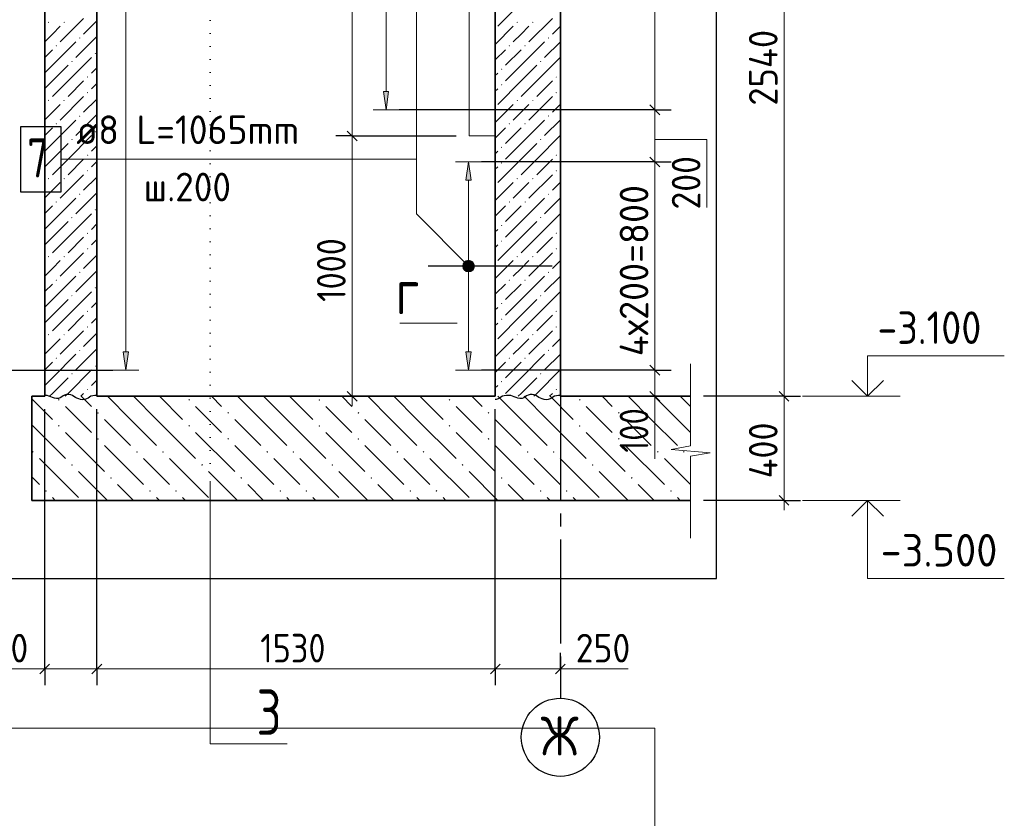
# Model space of a CAD drawing. Header units: millimetres. Extents: x 0 to 42000, y 0 to 29700.
# Tile 14 of 16: x 19740 to 27302, y 16278 to 22413. Entities that reach past the tile are written whole.
import ezdxf

# ---------------------------------------------------------------- set-up
doc = ezdxf.new("R2010")
doc.units = ezdxf.units.MM
doc.linetypes.add('______5', pattern=[1100, 800, -100, 100, -100])
doc.linetypes.add('______9', pattern=[100, 0, -100])
for name, color, linetype, lineweight in [('Standard', 7, 'Continuous', 25), ('Высотные отметки', 7, 'Continuous', 25), ('ЖБ Плита Фундамента верхний уровень', 7, 'Continuous', 35), ('ЖБ Стена верхний уровень', 7, 'Continuous', 35), ('Позиционная метка линия выноска', 7, 'Continuous', 13), ('Примечания', 7, 'Continuous', 13), ('Размерная линия_ общее', 7, 'Continuous', 13), ('Сечения символ', 7, 'Continuous', 25)]:
    doc.layers.add(name, color=color, linetype=linetype, lineweight=lineweight)
doc.layers.add('Оси', color=7, linetype='______5')
doc.layers.add('Размерная выноска', color=7, linetype='Continuous')
doc.layers.add('Стена Хомут', color=7, linetype='Continuous', lineweight=25, true_color=0x6e3c1e)
doc.styles.add('ISOCPEUR', font='txt')

msp = doc.modelspace()

# ---------------------------------------------------------------- hatches: boundary and pattern name
at = {"layer": 'ЖБ Плита Фундамента верхний уровень', "linetype": 'Continuous', "lineweight": 18, "transparency": 33554687}
for points in [[(20034.5, 19492.1), (20041, 19498.6), (20047.5, 19492.1), (20041, 19485.6)], [(21034.5, 19492.1), (21041, 19498.6), (21047.5, 19492.1), (21041, 19485.6)], [(22034.5, 19492.1), (22041, 19498.6), (22047.5, 19492.1), (22041, 19485.6)], [(23034.5, 19492.1), (23041, 19498.6), (23047.5, 19492.1), (23041, 19485.6)], [(24034.5, 19492.1), (24041, 19498.6), (24047.5, 19492.1), (24041, 19485.6)], [(20334.5, 19392.1), (20341, 19398.6), (20347.5, 19392.1), (20341, 19385.6)], [(21334.5, 19392.1), (21341, 19398.6), (21347.5, 19392.1), (21341, 19385.6)], [(22334.5, 19392.1), (22341, 19398.6), (22347.5, 19392.1), (22341, 19385.6)], [(23334.5, 19392.1), (23341, 19398.6), (23347.5, 19392.1), (23341, 19385.6)], [(24334.5, 19392.1), (24341, 19398.6), (24347.5, 19392.1), (24341, 19385.6)], [(20034.5, 19292.1), (20041, 19298.6), (20047.5, 19292.1), (20041, 19285.6)], [(21034.5, 19292.1), (21041, 19298.6), (21047.5, 19292.1), (21041, 19285.6)], [(22034.5, 19292.1), (22041, 19298.6), (22047.5, 19292.1), (22041, 19285.6)], [(23034.5, 19292.1), (23041, 19298.6), (23047.5, 19292.1), (23041, 19285.6)], [(24034.5, 19292.1), (24041, 19298.6), (24047.5, 19292.1), (24041, 19285.6)], [(20334.5, 19192.1), (20341, 19198.6), (20347.5, 19192.1), (20341, 19185.6)], [(21334.5, 19192.1), (21341, 19198.6), (21347.5, 19192.1), (21341, 19185.6)], [(22334.5, 19192.1), (22341, 19198.6), (22347.5, 19192.1), (22341, 19185.6)], [(23334.5, 19192.1), (23341, 19198.6), (23347.5, 19192.1), (23341, 19185.6)], [(24334.5, 19192.1), (24341, 19198.6), (24347.5, 19192.1), (24341, 19185.6)], [(19834.5, 19092.1), (19841, 19098.6), (19847.5, 19092.1), (19841, 19085.6)], [(20634.5, 19092.1), (20641, 19098.6), (20647.5, 19092.1), (20641, 19085.6)], [(20834.5, 19092.1), (20841, 19098.6), (20847.5, 19092.1), (20841, 19085.6)], [(21634.5, 19092.1), (21641, 19098.6), (21647.5, 19092.1), (21641, 19085.6)], [(21834.5, 19092.1), (21841, 19098.6), (21847.5, 19092.1), (21841, 19085.6)], [(22634.5, 19092.1), (22641, 19098.6), (22647.5, 19092.1), (22641, 19085.6)], [(22834.5, 19092.1), (22841, 19098.6), (22847.5, 19092.1), (22841, 19085.6)], [(23634.5, 19092.1), (23641, 19098.6), (23647.5, 19092.1), (23641, 19085.6)], [(23834.5, 19092.1), (23841, 19098.6), (23847.5, 19092.1), (23841, 19085.6)], [(24634.5, 19092.1), (24641, 19098.6), (24647.5, 19092.1), (24641, 19085.6)], [(24834.5, 19092.1), (24841, 19098.6), (24847.5, 19092.1), (24841, 19085.6)], [(20134.5, 18992.1), (20141, 18998.6), (20147.5, 18992.1), (20141, 18985.6)], [(21134.5, 18992.1), (21141, 18998.6), (21147.5, 18992.1), (21141, 18985.6)], [(22134.5, 18992.1), (22141, 18998.6), (22147.5, 18992.1), (22141, 18985.6)], [(23134.5, 18992.1), (23141, 18998.6), (23147.5, 18992.1), (23141, 18985.6)], [(24134.5, 18992.1), (24141, 18998.6), (24147.5, 18992.1), (24141, 18985.6)], [(20434.5, 18892.1), (20441, 18898.6), (20447.5, 18892.1), (20441, 18885.6)], [(21434.5, 18892.1), (21441, 18898.6), (21447.5, 18892.1), (21441, 18885.6)], [(22434.5, 18892.1), (22441, 18898.6), (22447.5, 18892.1), (22441, 18885.6)], [(23434.5, 18892.1), (23441, 18898.6), (23447.5, 18892.1), (23441, 18885.6)], [(24434.5, 18892.1), (24441, 18898.6), (24447.5, 18892.1), (24441, 18885.6)], [(19934.5, 18792.1), (19941, 18798.6), (19947.5, 18792.1), (19941, 18785.6)], [(20734.5, 18792.1), (20741, 18798.6), (20747.5, 18792.1), (20741, 18785.6)], [(20934.5, 18792.1), (20941, 18798.6), (20947.5, 18792.1), (20941, 18785.6)], [(21734.5, 18792.1), (21741, 18798.6), (21747.5, 18792.1), (21741, 18785.6)], [(21934.5, 18792.1), (21941, 18798.6), (21947.5, 18792.1), (21941, 18785.6)], [(22734.5, 18792.1), (22741, 18798.6), (22747.5, 18792.1), (22741, 18785.6)], [(22934.5, 18792.1), (22941, 18798.6), (22947.5, 18792.1), (22941, 18785.6)], [(23734.5, 18792.1), (23741, 18798.6), (23747.5, 18792.1), (23741, 18785.6)], [(23934.5, 18792.1), (23941, 18798.6), (23947.5, 18792.1), (23941, 18785.6)], [(24734.5, 18792.1), (24741, 18798.6), (24747.5, 18792.1), (24741, 18785.6)]]:
    msp.add_hatch(color=7, dxfattribs=at).paths.add_polyline_path(points, flags=16)
at = {"layer": 'ЖБ Стена верхний уровень', "linetype": 'Continuous', "lineweight": 18, "transparency": 33554687}
for points in [[(19956, 22392.1), (19961, 22397.1), (19966, 22392.1), (19961, 22387.1)], [(20076, 22392.1), (20081, 22397.1), (20086, 22392.1), (20081, 22387.1)], [(23556, 22392.1), (23561, 22397.1), (23566, 22392.1), (23561, 22387.1)], [(23676, 22392.1), (23681, 22397.1), (23686, 22392.1), (23681, 22387.1)], [(20196, 22272.1), (20201, 22277.1), (20206, 22272.1), (20201, 22267.1)], [(23796, 22272.1), (23801, 22277.1), (23806, 22272.1), (23801, 22267.1)], [(20016, 22212.1), (20021, 22217.1), (20026, 22212.1), (20021, 22207.1)], [(23496, 22212.1), (23501, 22217.1), (23506, 22212.1), (23501, 22207.1)], [(23616, 22212.1), (23621, 22217.1), (23626, 22212.1), (23621, 22207.1)], [(20136, 22092.1), (20141, 22097.1), (20146, 22092.1), (20141, 22087.1)], [(20316, 22152.1), (20321, 22157.1), (20326, 22152.1), (20321, 22147.1)], [(23736, 22092.1), (23741, 22097.1), (23746, 22092.1), (23741, 22087.1)], [(23436, 22032.1), (23441, 22037.1), (23446, 22032.1), (23441, 22027.1)], [(20256, 21972.1), (20261, 21977.1), (20266, 21972.1), (20261, 21967.1)], [(23856, 21972.1), (23861, 21977.1), (23866, 21972.1), (23861, 21967.1)], [(20256, 21852.1), (20261, 21857.1), (20266, 21852.1), (20261, 21847.1)], [(23436, 21912.1), (23441, 21917.1), (23446, 21912.1), (23441, 21907.1)], [(23856, 21852.1), (23861, 21857.1), (23866, 21852.1), (23861, 21847.1)], [(19956, 21792.1), (19961, 21797.1), (19966, 21792.1), (19961, 21787.1)], [(20076, 21792.1), (20081, 21797.1), (20086, 21792.1), (20081, 21787.1)], [(23556, 21792.1), (23561, 21797.1), (23566, 21792.1), (23561, 21787.1)], [(23676, 21792.1), (23681, 21797.1), (23686, 21792.1), (23681, 21787.1)], [(20196, 21672.1), (20201, 21677.1), (20206, 21672.1), (20201, 21667.1)], [(23796, 21672.1), (23801, 21677.1), (23806, 21672.1), (23801, 21667.1)], [(20016, 21612.1), (20021, 21617.1), (20026, 21612.1), (20021, 21607.1)], [(20316, 21552.1), (20321, 21557.1), (20326, 21552.1), (20321, 21547.1)], [(23496, 21612.1), (23501, 21617.1), (23506, 21612.1), (23501, 21607.1)], [(23616, 21612.1), (23621, 21617.1), (23626, 21612.1), (23621, 21607.1)], [(20136, 21492.1), (20141, 21497.1), (20146, 21492.1), (20141, 21487.1)], [(23736, 21492.1), (23741, 21497.1), (23746, 21492.1), (23741, 21487.1)], [(23436, 21432.1), (23441, 21437.1), (23446, 21432.1), (23441, 21427.1)], [(20256, 21372.1), (20261, 21377.1), (20266, 21372.1), (20261, 21367.1)], [(23856, 21372.1), (23861, 21377.1), (23866, 21372.1), (23861, 21367.1)], [(20256, 21252.1), (20261, 21257.1), (20266, 21252.1), (20261, 21247.1)], [(23436, 21312.1), (23441, 21317.1), (23446, 21312.1), (23441, 21307.1)], [(23856, 21252.1), (23861, 21257.1), (23866, 21252.1), (23861, 21247.1)], [(19956, 21192.1), (19961, 21197.1), (19966, 21192.1), (19961, 21187.1)], [(20076, 21192.1), (20081, 21197.1), (20086, 21192.1), (20081, 21187.1)], [(23556, 21192.1), (23561, 21197.1), (23566, 21192.1), (23561, 21187.1)], [(23676, 21192.1), (23681, 21197.1), (23686, 21192.1), (23681, 21187.1)], [(20196, 21072.1), (20201, 21077.1), (20206, 21072.1), (20201, 21067.1)], [(23796, 21072.1), (23801, 21077.1), (23806, 21072.1), (23801, 21067.1)], [(20016, 21012.1), (20021, 21017.1), (20026, 21012.1), (20021, 21007.1)], [(20316, 20952.1), (20321, 20957.1), (20326, 20952.1), (20321, 20947.1)], [(23496, 21012.1), (23501, 21017.1), (23506, 21012.1), (23501, 21007.1)], [(23616, 21012.1), (23621, 21017.1), (23626, 21012.1), (23621, 21007.1)], [(20136, 20892.1), (20141, 20897.1), (20146, 20892.1), (20141, 20887.1)], [(23736, 20892.1), (23741, 20897.1), (23746, 20892.1), (23741, 20887.1)], [(23436, 20832.1), (23441, 20837.1), (23446, 20832.1), (23441, 20827.1)], [(20256, 20772.1), (20261, 20777.1), (20266, 20772.1), (20261, 20767.1)], [(23856, 20772.1), (23861, 20777.1), (23866, 20772.1), (23861, 20767.1)], [(20256, 20652.1), (20261, 20657.1), (20266, 20652.1), (20261, 20647.1)], [(23436, 20712.1), (23441, 20717.1), (23446, 20712.1), (23441, 20707.1)], [(23856, 20652.1), (23861, 20657.1), (23866, 20652.1), (23861, 20647.1)], [(19956, 20592.1), (19961, 20597.1), (19966, 20592.1), (19961, 20587.1)], [(20076, 20592.1), (20081, 20597.1), (20086, 20592.1), (20081, 20587.1)], [(23556, 20592.1), (23561, 20597.1), (23566, 20592.1), (23561, 20587.1)], [(23676, 20592.1), (23681, 20597.1), (23686, 20592.1), (23681, 20587.1)], [(20196, 20472.1), (20201, 20477.1), (20206, 20472.1), (20201, 20467.1)], [(23796, 20472.1), (23801, 20477.1), (23806, 20472.1), (23801, 20467.1)], [(20016, 20412.1), (20021, 20417.1), (20026, 20412.1), (20021, 20407.1)], [(20316, 20352.1), (20321, 20357.1), (20326, 20352.1), (20321, 20347.1)], [(23496, 20412.1), (23501, 20417.1), (23506, 20412.1), (23501, 20407.1)], [(23616, 20412.1), (23621, 20417.1), (23626, 20412.1), (23621, 20407.1)], [(20136, 20292.1), (20141, 20297.1), (20146, 20292.1), (20141, 20287.1)], [(23736, 20292.1), (23741, 20297.1), (23746, 20292.1), (23741, 20287.1)], [(23436, 20232.1), (23441, 20237.1), (23446, 20232.1), (23441, 20227.1)], [(20256, 20172.1), (20261, 20177.1), (20266, 20172.1), (20261, 20167.1)], [(23436, 20112.1), (23441, 20117.1), (23446, 20112.1), (23441, 20107.1)], [(23856, 20172.1), (23861, 20177.1), (23866, 20172.1), (23861, 20167.1)], [(20256, 20052.1), (20261, 20057.1), (20266, 20052.1), (20261, 20047.1)], [(23856, 20052.1), (23861, 20057.1), (23866, 20052.1), (23861, 20047.1)], [(19956, 19992.1), (19961, 19997.1), (19966, 19992.1), (19961, 19987.1)], [(20076, 19992.1), (20081, 19997.1), (20086, 19992.1), (20081, 19987.1)], [(23556, 19992.1), (23561, 19997.1), (23566, 19992.1), (23561, 19987.1)], [(23676, 19992.1), (23681, 19997.1), (23686, 19992.1), (23681, 19987.1)], [(20016, 19812.1), (20021, 19817.1), (20026, 19812.1), (20021, 19807.1)], [(20196, 19872.1), (20201, 19877.1), (20206, 19872.1), (20201, 19867.1)], [(23496, 19812.1), (23501, 19817.1), (23506, 19812.1), (23501, 19807.1)], [(23616, 19812.1), (23621, 19817.1), (23626, 19812.1), (23621, 19807.1)], [(23796, 19872.1), (23801, 19877.1), (23806, 19872.1), (23801, 19867.1)], [(20316, 19752.1), (20321, 19757.1), (20326, 19752.1), (20321, 19747.1)], [(20136, 19692.1), (20141, 19697.1), (20146, 19692.1), (20141, 19687.1)], [(23736, 19692.1), (23741, 19697.1), (23746, 19692.1), (23741, 19687.1)], [(23436, 19632.1), (23441, 19637.1), (23446, 19632.1), (23441, 19627.1)], [(20256, 19572.1), (20261, 19577.1), (20266, 19572.1), (20261, 19567.1)], [(23856, 19572.1), (23861, 19577.1), (23866, 19572.1), (23861, 19567.1)]]:
    msp.add_hatch(color=7, dxfattribs=at).paths.add_polyline_path(points, flags=16)
at = {"layer": 'Позиционная метка линия выноска', "linetype": 'Continuous', "lineweight": 13, "transparency": 33554687}
for points in [[(23144, 20531.5), (23175.8, 20563.3), (23155.4, 20551.8)], [(23175.8, 20563.3), (23144, 20531.5), (23144, 20508.5)], [(23175.8, 20563.3), (23144, 20508.5), (23198.7, 20563.3)], [(23198.7, 20563.3), (23144, 20508.5), (23155.4, 20488.2)], [(23198.7, 20563.3), (23155.4, 20488.2), (23219.1, 20551.8)], [(23219.1, 20551.8), (23155.4, 20488.2), (23175.8, 20476.7)], [(23219.1, 20551.8), (23175.8, 20476.7), (23230.5, 20531.5)], [(23230.5, 20531.5), (23175.8, 20476.7), (23198.7, 20476.7)], [(23230.5, 20531.5), (23198.7, 20476.7), (23230.5, 20508.5)], [(23230.5, 20508.5), (23198.7, 20476.7), (23219.1, 20488.2)]]:
    msp.add_hatch(color=7, dxfattribs=at).paths.add_polyline_path(points)
at = {"layer": 'Стена Хомут', "linetype": 'Continuous', "lineweight": 13, "transparency": 33554687}
for points in [[(22573.6, 21860), (22553.6, 21720), (22533.6, 21860)], [(20574.9, 19860), (20554.9, 19720), (20534.9, 19860)], [(23207.2, 19860), (23187.2, 19720), (23167.2, 19860)]]:
    msp.add_hatch(color=7, dxfattribs=at).paths.add_polyline_path(points, flags=16)
msp.add_hatch(color=7, dxfattribs=at).paths.add_polyline_path([(23207.2, 21180), (23187.2, 21320), (23167.2, 21180)])

# ---------------------------------------------------------------- linework, layer by layer
at = {"layer": 'Standard', "color": 7, "linetype": 'Continuous', "lineweight": 18, "transparency": 33554687}
for p, q in [((23192.3, 25280), (23192.3, 21520)), ((23192.3, 21520), (23392.3, 21520))]:
    msp.add_line(p, q, dxfattribs=at)
at = {"layer": 'Standard', "color": 7, "linetype": 'Continuous', "lineweight": -3, "transparency": 33554687}
for p, q in [((24618.2, 21720), (24493.2, 21720)), ((24618.2, 21720), (24743.2, 21720)), ((24618.2, 21320), (24493.2, 21320)), ((24618.2, 21320), (24743.2, 21320)), ((19252.2, 19720), (20454.9, 19720)), ((24618.2, 19720), (24493.2, 19720)), ((24618.2, 19720), (24743.2, 19720)), ((24618.2, 19520), (24493.2, 19520)), ((24618.2, 19520), (24743.2, 19520)), ((24618.2, 19520), (24792.3, 19520))]:
    msp.add_line(p, q, dxfattribs=at)
at = {"layer": 'Standard', "color": 7, "linetype": 'Continuous', "lineweight": 25, "transparency": 33554687}
for p, q in [((24580.7, 21757.5), (24655.7, 21682.5)), ((24580.7, 21357.5), (24655.7, 21282.5)), ((24580.7, 19757.5), (24655.7, 19682.5)), ((24580.7, 19557.5), (24655.7, 19482.5))]:
    msp.add_line(p, q, dxfattribs=at)
at = {"layer": 'Standard', "color": 7, "linetype": 'Continuous', "lineweight": 13, "transparency": 33554687}
for p, q in [((24618.2, 21720), (24618.2, 21320)), ((24618.2, 21320), (24618.2, 19720)), ((24892.3, 19768.7), (24892.3, 19138.9)), ((24618.2, 19720), (24618.2, 19520)), ((24618.2, 19520), (24618.2, 19445)), ((24892.3, 19138.9), (24742.3, 19112.1)), ((24742.3, 19112.1), (25042.3, 19085.3)), ((25042.3, 19085.3), (24892.3, 19058.5)), ((24892.3, 19058.5), (24892.3, 18428.7)), ((24892.3, 18428.7), (24892.3, 18428.7))]:
    msp.add_line(p, q, dxfattribs=at)
at = {"layer": 'Standard', "color": 254, "linetype": 'Continuous', "lineweight": 25, "true_color": 0xc4c4ff, "transparency": 33554687}
msp.add_lwpolyline([(18502.3, 18120), (25092.3, 18120), (25092.3, 26200), (18502.3, 26200), (18502.3, 18120)], dxfattribs=at)
at = {"layer": 'Standard', "color": 7, "linetype": 'Continuous', "lineweight": 13, "transparency": 33554687}
for points in [[(24618.2, 24920), (24618.2, 24836.2), (24618.2, 24836.2), (24618.2, 21720)], [(2000, 16969.3), (2000, 500), (24618.4, 500), (24618.4, 16969.3), (2000, 16969.3)]]:
    msp.add_lwpolyline(points, dxfattribs=at)
at = {"layer": 'Standard', "color": 7, "linetype": 'Continuous', "lineweight": -3, "transparency": 33554687}
for points in [[(24618.2, 21720), (24601.2, 21720), (24601.2, 21720), (24601.2, 21720), (24601.2, 21720), (22653.6, 21720)], [(24618.2, 21320), (24601.2, 21320), (24601.2, 21320), (24601.2, 21320), (24601.2, 21320), (23287.2, 21320)], [(24618.2, 19720), (24601.2, 19720), (24601.2, 19720), (23287.2, 19720)]]:
    msp.add_lwpolyline(points, dxfattribs=at)
at = {"layer": 'Высотные отметки', "color": 7, "linetype": 'Continuous', "lineweight": 35, "transparency": 33554687}
for p, q in [((26252, 19520), (26130.8, 19641.2)), ((26252, 19520), (26130.8, 19641.2)), ((26252, 19520), (26373.2, 19641.2)), ((26252, 19520), (26373.2, 19641.2)), ((26252, 18720), (26130.8, 18598.8)), ((26252, 18720), (26130.8, 18598.8)), ((26252, 18720), (26373.2, 18598.8)), ((26252, 18720), (26373.2, 18598.8))]:
    msp.add_line(p, q, dxfattribs=at)
at = {"layer": 'Высотные отметки', "color": 7, "linetype": 'Continuous', "lineweight": 13, "transparency": 33554687}
for p, q in [((25752, 19520), (26502, 19520)), ((25752, 19520), (26502, 19520)), ((25752, 18720), (26502, 18720)), ((25752, 18720), (26502, 18720))]:
    msp.add_line(p, q, dxfattribs=at)
for points in [[(26252, 19520), (26252, 19830.1), (27302, 19830.1)], [(26252, 19520), (26252, 19830.1), (27302, 19830.1)], [(26252, 18720), (26252, 18120), (27302, 18120)], [(26252, 18720), (26252, 18120), (27302, 18120)]]:
    msp.add_lwpolyline(points, dxfattribs=at)
at = {"layer": 'ЖБ Плита Фундамента верхний уровень', "color": 7, "linetype": 'Continuous', "lineweight": 35, "transparency": 33554687}
for p, q in [((19832.3, 19520), (19832.3, 18720)), ((19932.3, 19520), (19832.3, 19520)), ((23392.3, 19520), (20332.3, 19520)), ((24892.3, 19520), (23892.3, 19520)), ((19832.3, 18720), (24892.3, 18720))]:
    msp.add_line(p, q, dxfattribs=at)
at = {"layer": 'ЖБ Плита Фундамента верхний уровень', "color": 252, "linetype": 'Continuous', "lineweight": 18, "true_color": 0x8f8f8f, "transparency": 33554687}
for p, q in [((20213.1, 19520), (20291, 19442.1)), ((20591, 19342.1), (20413.1, 19520)), ((20613.1, 19520), (20791, 19342.1)), ((20813.1, 19520), (20991, 19342.1)), ((21213.1, 19520), (21291, 19442.1)), ((21591, 19342.1), (21413.1, 19520)), ((21613.1, 19520), (21791, 19342.1)), ((21813.1, 19520), (21991, 19342.1)), ((22213.1, 19520), (22291, 19442.1)), ((22591, 19342.1), (22413.1, 19520)), ((22613.1, 19520), (22791, 19342.1)), ((22813.1, 19520), (22991, 19342.1)), ((23213.1, 19520), (23291, 19442.1)), ((23591, 19342.1), (23413.1, 19520)), ((23613.1, 19520), (23791, 19342.1)), ((23813.1, 19520), (23991, 19342.1)), ((24213.1, 19520), (24291, 19442.1)), ((24591, 19342.1), (24413.1, 19520)), ((24613.1, 19520), (24791, 19342.1)), ((24813.1, 19520), (24892.3, 19440.7)), ((19832.3, 19500.7), (19991, 19342.1)), ((20191, 19342.1), (20091, 19442.1)), ((21191, 19342.1), (21091, 19442.1)), ((22191, 19342.1), (22091, 19442.1)), ((23191, 19342.1), (23091, 19442.1)), ((24191, 19342.1), (24091, 19442.1)), ((19832.3, 19300.7), (20091, 19042.1)), ((20291, 19242.1), (20191, 19342.1)), ((20391, 19342.1), (20591, 19142.1)), ((20591, 19342.1), (20791, 19142.1)), ((20791, 19342.1), (21091, 19042.1)), ((21291, 19242.1), (21191, 19342.1)), ((21391, 19342.1), (21591, 19142.1)), ((21591, 19342.1), (21791, 19142.1)), ((21791, 19342.1), (22091, 19042.1)), ((22291, 19242.1), (22191, 19342.1)), ((22391, 19342.1), (22591, 19142.1)), ((22591, 19342.1), (22791, 19142.1)), ((22791, 19342.1), (23091, 19042.1)), ((23291, 19242.1), (23191, 19342.1)), ((23391, 19342.1), (23591, 19142.1)), ((23591, 19342.1), (23791, 19142.1)), ((23791, 19342.1), (24091, 19042.1)), ((24291, 19242.1), (24191, 19342.1)), ((24391, 19342.1), (24591, 19142.1)), ((24591, 19342.1), (24791, 19142.1)), ((24791, 19342.1), (24892.3, 19240.7)), ((20091, 19242.1), (20391, 18942.1)), ((21091, 19242.1), (21391, 18942.1)), ((22091, 19242.1), (22391, 18942.1)), ((23091, 19242.1), (23391, 18942.1)), ((24091, 19242.1), (24391, 18942.1)), ((20391, 19142.1), (20691, 18842.1)), ((21391, 19142.1), (21691, 18842.1)), ((22391, 19142.1), (22691, 18842.1)), ((23391, 19142.1), (23691, 18842.1)), ((24391, 19142.1), (24691, 18842.1)), ((19891, 19042.1), (20191, 18742.1)), ((20791, 18942.1), (20691, 19042.1)), ((20891, 19042.1), (21191, 18742.1)), ((21791, 18942.1), (21691, 19042.1)), ((21891, 19042.1), (22191, 18742.1)), ((22791, 18942.1), (22691, 19042.1)), ((22891, 19042.1), (23191, 18742.1)), ((23791, 18942.1), (23691, 19042.1)), ((23891, 19042.1), (24191, 18742.1)), ((24791, 18942.1), (24691, 19042.1)), ((24891, 19042.1), (24892.3, 19040.7)), ((20191, 18942.1), (20413.1, 18720)), ((20891, 18842.1), (20791, 18942.1)), ((21191, 18942.1), (21413.1, 18720)), ((21891, 18842.1), (21791, 18942.1)), ((22191, 18942.1), (22413.1, 18720)), ((22891, 18842.1), (22791, 18942.1)), ((23191, 18942.1), (23413.1, 18720)), ((23891, 18842.1), (23791, 18942.1)), ((24191, 18942.1), (24413.1, 18720)), ((24891, 18842.1), (24791, 18942.1)), ((19891, 18842.1), (19832.3, 18900.7)), ((20613.1, 18720), (20491, 18842.1)), ((21613.1, 18720), (21491, 18842.1)), ((22613.1, 18720), (22491, 18842.1)), ((23613.1, 18720), (23491, 18842.1)), ((24613.1, 18720), (24491, 18842.1)), ((19991, 18742.1), (20013.1, 18720)), ((20791, 18742.1), (20813.1, 18720)), ((20991, 18742.1), (21013.1, 18720)), ((21791, 18742.1), (21813.1, 18720)), ((21991, 18742.1), (22013.1, 18720)), ((22791, 18742.1), (22813.1, 18720)), ((22991, 18742.1), (23013.1, 18720)), ((23791, 18742.1), (23813.1, 18720)), ((23991, 18742.1), (24013.1, 18720)), ((24791, 18742.1), (24813.1, 18720))]:
    msp.add_line(p, q, dxfattribs=at)
at = {"layer": 'ЖБ Стена верхний уровень', "color": 7, "linetype": 'Continuous', "lineweight": 35, "transparency": 33554687}
for p, q in [((19932.3, 25920), (19932.3, 19520)), ((20332.3, 19520), (20332.3, 25920)), ((23392.3, 25000), (23392.3, 19520)), ((23892.3, 19520), (23892.3, 25000))]:
    msp.add_line(p, q, dxfattribs=at)
at = {"layer": 'ЖБ Стена верхний уровень', "color": 251, "linetype": 'Continuous', "lineweight": 18, "true_color": 0x494949, "transparency": 33554687}
for p, q in [((23591, 22542.1), (23411, 22362.1)), ((20231, 22422.1), (20051, 22242.1)), ((20332.3, 22403.4), (20231, 22302.1)), ((23831, 22422.1), (23651, 22242.1)), ((19991, 22302.1), (20051, 22362.1)), ((23531, 22362.1), (23392.3, 22223.4)), ((23591, 22302.1), (23651, 22362.1)), ((23892.3, 22363.4), (23831, 22302.1)), ((19932.3, 22243.4), (19991, 22302.1)), ((19991, 22062.1), (20171, 22242.1)), ((20332.3, 22283.4), (20171, 22122.1)), ((23531, 22242.1), (23591, 22302.1)), ((23591, 22062.1), (23771, 22242.1)), ((23892.3, 22243.4), (23771, 22122.1)), ((19991, 22182.1), (19932.3, 22123.4)), ((23471, 22182.1), (23392.3, 22103.4)), ((23591, 22182.1), (23471, 22062.1)), ((20111, 21942.1), (20291, 22122.1)), ((23711, 21942.1), (23891, 22122.1)), ((19991, 22062.1), (19932.3, 22003.4)), ((20111, 22062.1), (19991, 21942.1)), ((20332.3, 22043.4), (20291, 22002.1)), ((23591, 22062.1), (23471, 21942.1)), ((23711, 22062.1), (23591, 21942.1)), ((19991, 21942.1), (19932.3, 21883.4)), ((20111, 21942.1), (19991, 21822.1)), ((20231, 21942.1), (20111, 21822.1)), ((23392.3, 21983.4), (23411, 22002.1)), ((23591, 21942.1), (23411, 21762.1)), ((23711, 21942.1), (23591, 21822.1)), ((23831, 21942.1), (23711, 21822.1)), ((23892.3, 22003.4), (23891, 22002.1)), ((20291, 21882.1), (20332.3, 21923.4)), ((23411, 21882.1), (23392.3, 21863.4)), ((23891, 21882.1), (23892.3, 21883.4)), ((20231, 21822.1), (20051, 21642.1)), ((20332.3, 21803.4), (20231, 21702.1)), ((23831, 21822.1), (23651, 21642.1)), ((19991, 21702.1), (20051, 21762.1)), ((23531, 21762.1), (23392.3, 21623.4)), ((23591, 21702.1), (23651, 21762.1)), ((23892.3, 21763.4), (23831, 21702.1)), ((19932.3, 21643.4), (19991, 21702.1)), ((19991, 21462.1), (20171, 21642.1)), ((20332.3, 21683.4), (20171, 21522.1)), ((23531, 21642.1), (23591, 21702.1)), ((23591, 21462.1), (23771, 21642.1)), ((23892.3, 21643.4), (23771, 21522.1)), ((19991, 21582.1), (19932.3, 21523.4)), ((23471, 21582.1), (23392.3, 21503.4)), ((23591, 21582.1), (23471, 21462.1)), ((20111, 21342.1), (20291, 21522.1)), ((23711, 21342.1), (23891, 21522.1)), ((19991, 21462.1), (19932.3, 21403.4)), ((20111, 21462.1), (19991, 21342.1)), ((20332.3, 21443.4), (20291, 21402.1)), ((23392.3, 21383.4), (23411, 21402.1)), ((23591, 21462.1), (23471, 21342.1)), ((23711, 21462.1), (23591, 21342.1)), ((23892.3, 21403.4), (23891, 21402.1)), ((19991, 21342.1), (19932.3, 21283.4)), ((20111, 21342.1), (19991, 21222.1)), ((20231, 21342.1), (20111, 21222.1)), ((23591, 21342.1), (23411, 21162.1)), ((23711, 21342.1), (23591, 21222.1)), ((23831, 21342.1), (23711, 21222.1)), ((20291, 21282.1), (20332.3, 21323.4)), ((23411, 21282.1), (23392.3, 21263.4)), ((23891, 21282.1), (23892.3, 21283.4)), ((20231, 21222.1), (20051, 21042.1)), ((20332.3, 21203.4), (20231, 21102.1)), ((23831, 21222.1), (23651, 21042.1)), ((19932.3, 21043.4), (19991, 21102.1)), ((19991, 21102.1), (20051, 21162.1)), ((23531, 21162.1), (23392.3, 21023.4)), ((23531, 21042.1), (23591, 21102.1)), ((23591, 21102.1), (23651, 21162.1)), ((23892.3, 21163.4), (23831, 21102.1)), ((19991, 20862.1), (20171, 21042.1)), ((20332.3, 21083.4), (20171, 20922.1)), ((23591, 20862.1), (23771, 21042.1)), ((23892.3, 21043.4), (23771, 20922.1)), ((19991, 20982.1), (19932.3, 20923.4)), ((23471, 20982.1), (23392.3, 20903.4)), ((23591, 20982.1), (23471, 20862.1)), ((20111, 20742.1), (20291, 20922.1)), ((23711, 20742.1), (23891, 20922.1)), ((19991, 20862.1), (19932.3, 20803.4)), ((20111, 20862.1), (19991, 20742.1)), ((20332.3, 20843.4), (20291, 20802.1)), ((23392.3, 20783.4), (23411, 20802.1)), ((23591, 20862.1), (23471, 20742.1)), ((23711, 20862.1), (23591, 20742.1)), ((23892.3, 20803.4), (23891, 20802.1)), ((19991, 20742.1), (19932.3, 20683.4)), ((20111, 20742.1), (19991, 20622.1)), ((20231, 20742.1), (20111, 20622.1)), ((20291, 20682.1), (20332.3, 20723.4)), ((23591, 20742.1), (23411, 20562.1)), ((23711, 20742.1), (23591, 20622.1)), ((23831, 20742.1), (23711, 20622.1)), ((23411, 20682.1), (23392.3, 20663.4)), ((23891, 20682.1), (23892.3, 20683.4)), ((20231, 20622.1), (20051, 20442.1)), ((20332.3, 20603.4), (20231, 20502.1)), ((23831, 20622.1), (23651, 20442.1)), ((19932.3, 20443.4), (19991, 20502.1)), ((19991, 20502.1), (20051, 20562.1)), ((23531, 20562.1), (23392.3, 20423.4)), ((23531, 20442.1), (23591, 20502.1)), ((23591, 20502.1), (23651, 20562.1)), ((23892.3, 20563.4), (23831, 20502.1)), ((19991, 20262.1), (20171, 20442.1)), ((20332.3, 20483.4), (20171, 20322.1)), ((23591, 20262.1), (23771, 20442.1)), ((23892.3, 20443.4), (23771, 20322.1)), ((19991, 20382.1), (19932.3, 20323.4)), ((23471, 20382.1), (23392.3, 20303.4)), ((23591, 20382.1), (23471, 20262.1)), ((20111, 20142.1), (20291, 20322.1)), ((23711, 20142.1), (23891, 20322.1)), ((19991, 20262.1), (19932.3, 20203.4)), ((20111, 20262.1), (19991, 20142.1)), ((20332.3, 20243.4), (20291, 20202.1)), ((23392.3, 20183.4), (23411, 20202.1)), ((23591, 20262.1), (23471, 20142.1)), ((23711, 20262.1), (23591, 20142.1)), ((23892.3, 20203.4), (23891, 20202.1)), ((19991, 20142.1), (19932.3, 20083.4)), ((20111, 20142.1), (19991, 20022.1)), ((20231, 20142.1), (20111, 20022.1)), ((20291, 20082.1), (20332.3, 20123.4)), ((23591, 20142.1), (23411, 19962.1)), ((23711, 20142.1), (23591, 20022.1)), ((23831, 20142.1), (23711, 20022.1)), ((23411, 20082.1), (23392.3, 20063.4)), ((23891, 20082.1), (23892.3, 20083.4)), ((20231, 20022.1), (20051, 19842.1)), ((20332.3, 20003.4), (20231, 19902.1)), ((23831, 20022.1), (23651, 19842.1)), ((19932.3, 19843.4), (19991, 19902.1)), ((19991, 19902.1), (20051, 19962.1)), ((23531, 19962.1), (23392.3, 19823.4)), ((23531, 19842.1), (23591, 19902.1)), ((23591, 19902.1), (23651, 19962.1)), ((23892.3, 19963.4), (23831, 19902.1)), ((19991, 19662.1), (20171, 19842.1)), ((20332.3, 19883.4), (20171, 19722.1)), ((23591, 19662.1), (23771, 19842.1)), ((23892.3, 19843.4), (23771, 19722.1)), ((19991, 19782.1), (19932.3, 19723.4)), ((23471, 19782.1), (23392.3, 19703.4)), ((23591, 19782.1), (23471, 19662.1)), ((19991, 19662.1), (19932.3, 19603.4)), ((20111, 19662.1), (19991, 19542.1)), ((20111, 19542.1), (20291, 19722.1)), ((23591, 19662.1), (23471, 19542.1)), ((23711, 19662.1), (23591, 19542.1)), ((23711, 19542.1), (23891, 19722.1)), ((20332.3, 19643.4), (20291, 19602.1)), ((23392.3, 19583.4), (23411, 19602.1)), ((23892.3, 19603.4), (23891, 19602.1)), ((19991, 19542.1), (19968.9, 19520)), ((20111, 19542.1), (20088.9, 19520)), ((20231, 19542.1), (20208.9, 19520)), ((20328.9, 19520), (20332.3, 19523.4)), ((23591, 19542.1), (23568.9, 19520)), ((23711, 19542.1), (23688.9, 19520)), ((23831, 19542.1), (23808.9, 19520))]:
    msp.add_line(p, q, dxfattribs=at)
at = {"layer": 'Оси', "color": 8, "linetype": '______5', "lineweight": -3, "transparency": 33554687}
msp.add_line((23892.3, 19520), (23892.3, 17200), dxfattribs=at)
at = {"layer": 'Оси', "color": 7, "linetype": 'Continuous', "lineweight": -3, "transparency": 33554687}
msp.add_circle((23892.3, 16900), 300, dxfattribs=at)
at = {"layer": 'Позиционная метка линия выноска', "color": 7, "linetype": 'Continuous', "lineweight": 13, "transparency": 33554687}
for p, q in [((23155.4, 20551.8), (23155.4, 20551.8)), ((23219.1, 20551.8), (23219.1, 20551.8)), ((23155.4, 20488.2), (23155.4, 20488.2)), ((23219.1, 20488.2), (23219.1, 20488.2)), ((22660.3, 20082.1), (23100.3, 20082.1))]:
    msp.add_line(p, q, dxfattribs=at)
for points in [[(22787.2, 21340), (22787.2, 23086.3), (22553.6, 23320)], [(20056.2, 21340), (22787.2, 21340), (22787.2, 20920), (23187.2, 20520)]]:
    msp.add_lwpolyline(points, dxfattribs=at)
msp.add_circle((23187.2, 20520), 45, dxfattribs=at)
at = {"layer": 'Примечания', "color": 7, "linetype": 'Continuous', "lineweight": 25, "transparency": 33554687}
msp.add_line((19932.3, 19525.3), (19932.3, 19525.3), dxfattribs=at)
for points in [[(20332.3, 19525.3), (20317.5, 19525.4), (20301.5, 19523.7), (20287.2, 19519.7), (20275.5, 19513.2), (20265.6, 19505.4), (20253.9, 19498.8), (20239.1, 19494.9), (20223.5, 19492.6), (20207.9, 19495.2), (20193.5, 19499.4), (20179.5, 19504.2), (20167.5, 19510.6), (20156.3, 19517.6), (20145.1, 19524.4), (20131.5, 19529.8), (20116.3, 19532.7), (20100.3, 19532.2), (20084.7, 19529.1), (20073.1, 19522.7), (20062.7, 19515.2), (20051.5, 19508.3), (20037.9, 19503.2), (20021.9, 19502.1), (20006.3, 19504.9), (19992.3, 19509.5), (19978.7, 19514.6), (19964.8, 19519.6), (19951.1, 19524.4), (19935.5, 19526.7), (19932.3, 19526.9)], [(23492.3, 19525.3), (23477.6, 19525.4), (23461.5, 19523.7), (23447.1, 19519.7), (23435.5, 19513.2), (23425.5, 19505.4), (23413.9, 19498.8), (23399.2, 19494.9), (23392.3, 19493.9)], [(23892.3, 19525.3), (23877.6, 19525.4), (23861.5, 19523.7), (23847.1, 19519.7), (23835.5, 19513.2), (23825.5, 19505.4), (23813.9, 19498.8), (23799.2, 19494.9), (23783.5, 19492.6), (23768, 19495.2), (23753.5, 19499.4), (23739.5, 19504.2), (23727.5, 19510.6), (23716.3, 19517.6), (23705.1, 19524.4), (23691.5, 19529.8), (23676.3, 19532.7), (23660.3, 19532.2), (23644.8, 19529.1), (23633.1, 19522.7), (23622.7, 19515.2), (23611.5, 19508.3), (23597.9, 19503.2), (23581.9, 19502.1), (23566.4, 19504.9), (23552.3, 19509.5), (23538.7, 19514.6), (23524.7, 19519.6), (23511.2, 19524.4), (23495.5, 19526.7), (23492.3, 19526.9)]]:
    msp.add_lwpolyline(points, dxfattribs=at)
at = {"layer": 'Размерная выноска', "color": 7, "linetype": 'Continuous', "lineweight": 13, "transparency": 33554687}
for p, q in [((24618.2, 19520), (24618.2, 19040)), ((19932.3, 17424.7), (19412.3, 17424.7)), ((24412.3, 17424.7), (23892.3, 17424.7))]:
    msp.add_line(p, q, dxfattribs=at)
msp.add_lwpolyline([(24618.2, 21491.6), (25018.2, 21491.6), (25018.2, 20969.1)], dxfattribs=at)
at = {"layer": 'Размерная линия_ общее', "color": 7, "linetype": 'Continuous', "lineweight": 13, "transparency": 33554687}
for p, q in [((25610.7, 19520), (25610.7, 24600)), ((22293.2, 21520), (22293.2, 19520)), ((22293.2, 19520), (22293.2, 19445)), ((25610.7, 18720), (25610.7, 18645)), ((19932.3, 17424.7), (19857.3, 17424.7)), ((20332.3, 17424.7), (19932.3, 17424.7)), ((23392.3, 17424.7), (20332.3, 17424.7)), ((23892.3, 17424.7), (23392.3, 17424.7)), ((23892.3, 17424.7), (23967.3, 17424.7))]:
    msp.add_line(p, q, dxfattribs=at)
at = {"layer": 'Размерная линия_ общее', "color": 7, "linetype": 'Continuous', "lineweight": 25, "transparency": 33554687}
for p, q in [((22255.7, 21557.5), (22330.7, 21482.5)), ((22255.7, 19557.5), (22330.7, 19482.5)), ((25648.2, 19482.5), (25573.2, 19557.5)), ((25648.2, 18682.5), (25573.2, 18757.5)), ((19969.8, 17462.2), (19894.8, 17387.2)), ((20369.8, 17462.2), (20294.8, 17387.2)), ((23429.8, 17462.2), (23354.8, 17387.2)), ((23929.8, 17462.2), (23854.8, 17387.2))]:
    msp.add_line(p, q, dxfattribs=at)
at = {"layer": 'Размерная линия_ общее', "color": 253, "linetype": 'Continuous', "lineweight": -3, "true_color": 0xa0a0a0, "transparency": 33554687}
for p, q in [((22293.2, 21520), (22168.2, 21520)), ((22293.2, 21520), (22418.2, 21520)), ((22293.2, 21520), (23092.3, 21520)), ((22293.2, 19520), (22168.2, 19520)), ((22293.2, 19520), (22418.2, 19520)), ((22293.2, 19520), (22792.3, 19520)), ((25610.7, 19520), (25485.7, 19520)), ((25610.7, 19520), (25735.7, 19520)), ((25610.7, 18720), (24992.3, 18720)), ((25610.7, 18720), (25485.7, 18720)), ((25610.7, 18720), (25735.7, 18720)), ((19932.3, 17424.7), (19932.3, 17549.7)), ((20332.3, 17424.7), (20332.3, 17549.7)), ((23392.3, 17424.7), (23392.3, 17549.7)), ((23892.3, 17424.7), (23892.3, 17549.7)), ((19932.3, 17424.7), (19932.3, 17299.7)), ((20332.3, 17424.7), (20332.3, 17299.7)), ((23392.3, 17424.7), (23392.3, 17299.7)), ((23892.3, 17424.7), (23892.3, 17299.7)), ((23892.3, 17424.7), (23892.3, 17300))]:
    msp.add_line(p, q, dxfattribs=at)
at = {"layer": 'Размерная линия_ общее', "color": 7, "linetype": 'Continuous', "lineweight": 13, "transparency": 33554687}
for points in [[(22293.2, 24600), (22293.2, 22690.8), (22293.2, 22690.8), (22293.2, 21520)], [(25610.7, 18720), (25610.7, 18844.5), (25610.7, 18844.5), (25610.7, 19301.1), (25610.7, 19301.1), (25610.7, 19520)]]:
    msp.add_lwpolyline(points, dxfattribs=at)
at = {"layer": 'Размерная линия_ общее', "color": 253, "linetype": 'Continuous', "lineweight": -3, "true_color": 0xa0a0a0, "transparency": 33554687}
for points in [[(25610.7, 19520), (25593.7, 19520), (25593.7, 19520), (25593.7, 19520), (25593.7, 19520), (24992.3, 19520)], [(19932.3, 17424.7), (19932.3, 17441.7), (19932.3, 17441.7), (19932.3, 19420)], [(20332.3, 17424.7), (20332.3, 17441.7), (20332.3, 17441.7), (20332.3, 19420)], [(23392.3, 17424.7), (23392.3, 17441.7), (23392.3, 17441.7), (23392.3, 17441.7), (23392.3, 17441.7), (23392.3, 19420)]]:
    msp.add_lwpolyline(points, dxfattribs=at)
at = {"layer": 'Сечения символ', "color": 7, "linetype": '______9', "lineweight": 13, "transparency": 33554687}
msp.add_line((21203.1, 25109.7), (21203.1, 18866.3), dxfattribs=at)
at = {"layer": 'Сечения символ', "color": 7, "linetype": 'Continuous', "lineweight": 13, "transparency": 33554687}
msp.add_lwpolyline([(21203.1, 18866.3), (21203.1, 16849.8), (21793.1, 16849.8)], dxfattribs=at)
at = {"layer": 'Стена Хомут', "color": 251, "linetype": 'Continuous', "lineweight": 13, "true_color": 0x494949, "transparency": 33554687}
for p, q in [((20554.9, 19860), (20554.9, 24780)), ((22553.6, 21860), (22553.6, 24780)), ((22553.6, 21720), (22533.6, 21860)), ((22533.6, 21860), (22573.6, 21860)), ((22573.6, 21860), (22553.6, 21720)), ((22553.6, 21720), (22453.6, 21720)), ((22553.6, 21720), (22653.6, 21720)), ((22553.6, 21720), (22553.6, 21720)), ((23187.2, 21320), (23087.2, 21320)), ((23187.2, 21320), (23167.2, 21180)), ((23207.2, 21180), (23187.2, 21320)), ((23187.2, 21320), (23287.2, 21320)), ((23187.2, 21320), (23187.2, 21320)), ((23167.2, 21180), (23207.2, 21180)), ((23187.2, 19860), (23187.2, 21180)), ((20554.9, 19720), (20534.9, 19860)), ((20534.9, 19860), (20574.9, 19860)), ((20574.9, 19860), (20554.9, 19720)), ((23187.2, 19720), (23167.2, 19860)), ((23167.2, 19860), (23207.2, 19860)), ((23207.2, 19860), (23187.2, 19720)), ((20554.9, 19720), (20454.9, 19720)), ((20554.9, 19720), (20654.9, 19720)), ((20554.9, 19720), (20554.9, 19720)), ((23187.2, 19720), (23087.2, 19720)), ((23187.2, 19720), (23287.2, 19720)), ((23187.2, 19720), (23187.2, 19720))]:
    msp.add_line(p, q, dxfattribs=at)
at = {"layer": 'Стена Хомут', "color": 36, "linetype": 'Continuous', "lineweight": 25, "true_color": 0x6e3c1e, "transparency": 33554687}
msp.add_line((23828.3, 20520), (22876.8, 20520), dxfattribs=at)
at = {"layer": 'Стена Хомут', "color": 7, "linetype": 'Continuous', "lineweight": 25, "transparency": 33554687}
msp.add_lwpolyline([(19747.2, 21090), (20057.2, 21090), (20057.2, 21590), (19747.2, 21590), (19747.2, 21090)], dxfattribs=at)

# ---------------------------------------------------------------- texts
at = {"layer": 'Standard', "color": 7, "linetype": 'Continuous', "lineweight": 25, "transparency": 33554687, "char_height": 220, "attachment_point": 7, "rotation": 90, "style": 'ISOCPEUR'}
for s, insert, width in [('\\W0.91;200', (24968.2, 20954.1), 561.996), ('\\W0.97;4х200=800', (24568.2, 19827), 1513.526), ('\\W0.83;100', (24568.2, 19086.5), 508.571)]:
    msp.add_mtext(s, dxfattribs=dict(at, insert=insert, width=width))
at = {"layer": 'Высотные отметки', "color": 7, "linetype": 'Continuous', "lineweight": 25, "transparency": 33554687, "char_height": 250, "attachment_point": 7, "style": 'ISOCPEUR'}
for s, insert, width in [('\\W0.90;-3.100', (26327, 19921.7), 1011.765), ('\\W0.95;-3.500', (26352, 18211.7), 1067.864)]:
    msp.add_mtext(s, dxfattribs=dict(at, insert=insert, width=width))
at = {"layer": 'Оси', "color": 7, "linetype": 'Continuous', "lineweight": 25, "transparency": 33554687, "insert": (23742.3, 16760), "char_height": 300, "width": 425, "attachment_point": 7, "style": 'ISOCPEUR'}
msp.add_mtext('\\W0.83;Ж', dxfattribs=at)
at = {"layer": 'Размерная линия_ общее', "color": 7, "linetype": 'Continuous', "lineweight": 25, "transparency": 33554687, "char_height": 220, "attachment_point": 7, "rotation": 90, "style": 'ISOCPEUR'}
for s, insert, width in [('\\W0.93;2540', (25560.7, 21752), 740.386), ('\\W0.87;1000', (22243.2, 20245), 666.903), ('\\W0.92;400', (25560.7, 18889), 584.446)]:
    msp.add_mtext(s, dxfattribs=dict(at, insert=insert, width=width))
at = {"layer": 'Размерная линия_ общее', "color": 7, "linetype": 'Continuous', "lineweight": 25, "transparency": 33554687, "char_height": 220, "attachment_point": 7, "style": 'ISOCPEUR'}
for s, insert, width in [('\\W0.91;200', (19394.8, 17474.7), 561.996), ('\\W0.87;1530', (21587.3, 17474.7), 666.903), ('\\W0.91;250', (24009.8, 17474.7), 561.981)]:
    msp.add_mtext(s, dxfattribs=dict(at, insert=insert, width=width))
at = {"layer": 'Сечения символ', "color": 7, "linetype": 'Continuous', "lineweight": 35, "transparency": 33554687, "char_height": 350, "width": 380.819, "attachment_point": 7, "style": 'ISOCPEUR'}
for s, insert in [('\\W0.78;г', (22629.2, 20150.5)), ('\\W0.78;3', (21559, 16918.1))]:
    msp.add_mtext(s, dxfattribs=dict(at, insert=insert))
at = {"layer": 'Стена Хомут', "color": 7, "linetype": 'Continuous', "lineweight": 13, "transparency": 33554687, "attachment_point": 7, "style": 'ISOCPEUR'}
for s, insert, char_height, width in [('\\W0.96;ø8 L=1065mm ', (20174.2, 21457.3), 220, 1996.298), ('\\W0.78;7', (19797.2, 21200), 300, 326.407), ('\\W0.95;ш.200 ', (20691.2, 21017.3), 220, 962.129)]:
    msp.add_mtext(s, dxfattribs=dict(at, insert=insert, char_height=char_height, width=width))

doc.saveas('drawing.dxf')
